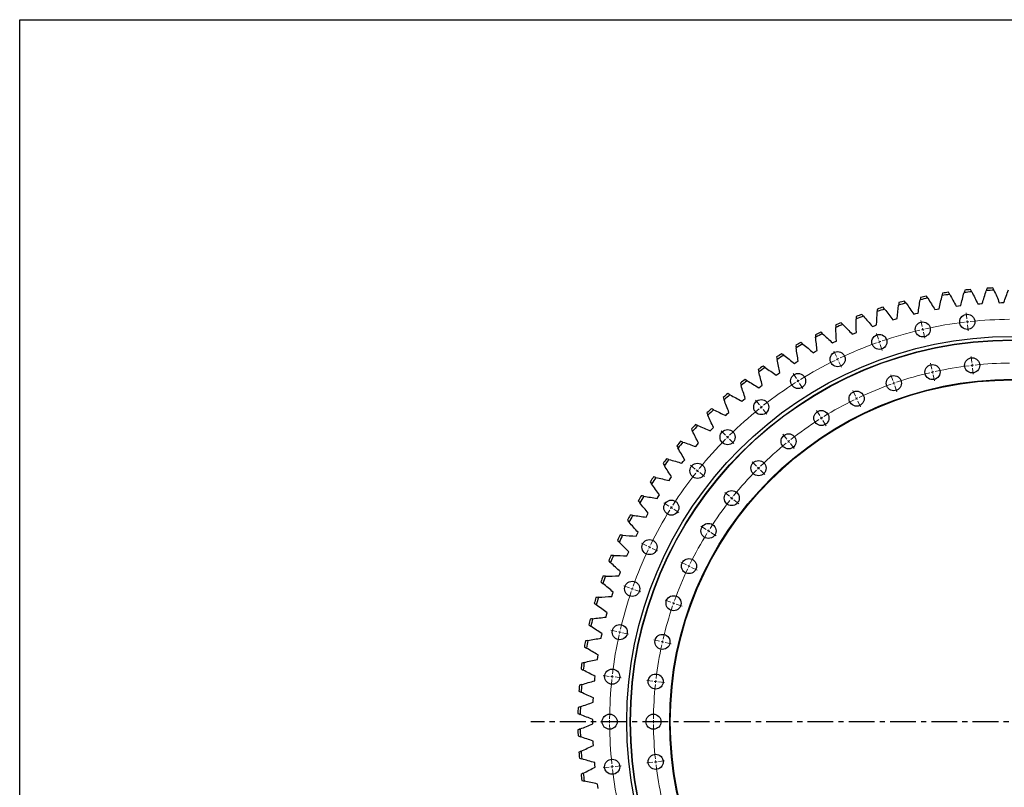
# Model space of a CAD drawing. Header units: millimetres. Extents: x -229 to 6561, y 5389 to 10576.
# Tile 4 of 14: x -229 to 1468, y 9252 to 10576. Entities that reach past the tile are written whole.
import ezdxf

# ---------------------------------------------------------------- set-up
doc = ezdxf.new("R2010")
doc.units = ezdxf.units.MM
doc.header["$LTSCALE"] = 20
doc.linetypes.add('CENTER', pattern=[10.16, 6.35, -1.27, 1.27, -1.27])

msp = doc.modelspace()

# ---------------------------------------------------------------- linework, layer by layer
at = {"color": 7, "linetype": 'Continuous', "lineweight": 25}
for p, q in [((1384.9, 10082.3), (1388.7, 10082.8)), ((1388.7, 10082.8), (1392.6, 10083.3)), ((1421.9, 10086.3), (1425.8, 10086.6)), ((1425.8, 10086.6), (1429.6, 10086.9)), ((1459.1, 10088.4), (1463, 10088.5)), ((1463, 10088.5), (1466.8, 10088.6)), ((1311.8, 10068.5), (1315.5, 10069.5)), ((1315.5, 10069.5), (1319.3, 10070.3)), ((1348.2, 10076.4), (1351.9, 10077.1)), ((1351.9, 10077.1), (1355.7, 10077.7)), ((1240.4, 10047.4), (1244, 10048.6)), ((1244, 10048.6), (1247.7, 10049.9)), ((1275.8, 10058.9), (1279.5, 10060)), ((1279.5, 10060), (1283.2, 10061)), ((1205.6, 10034), (1209.2, 10035.5)), ((1209.2, 10035.5), (1212.8, 10036.9)), ((1171.6, 10018.9), (1175.1, 10020.6)), ((1175.1, 10020.6), (1178.6, 10022.2)), ((1138.4, 10002.1), (1141.7, 10004)), ((1141.7, 10004), (1145.2, 10005.7)), ((1106, 9983.6), (1109.3, 9985.6)), ((1109.3, 9985.6), (1112.7, 9987.6)), ((1074.7, 9963.5), (1077.9, 9965.6)), ((1077.9, 9965.6), (1081.1, 9967.8)), ((1044.5, 9941.7), (1047.6, 9944)), ((1047.6, 9944), (1050.7, 9946.3)), ((1015.4, 9918.5), (1018.4, 9920.9)), ((1018.4, 9920.9), (1021.3, 9923.4)), ((987.6, 9893.7), (990.4, 9896.4)), ((990.4, 9896.4), (993.2, 9899)), ((961.1, 9867.6), (963.7, 9870.4)), ((963.7, 9870.4), (966.4, 9873.1)), ((935.9, 9840.1), (938.4, 9843)), ((938.4, 9843), (941, 9845.9)), ((912.2, 9811.4), (914.6, 9814.4)), ((914.6, 9814.4), (917, 9817.4)), ((890, 9781.5), (892.2, 9784.7)), ((892.2, 9784.7), (894.5, 9787.8)), ((871.4, 9753.8), (873.5, 9757)), ((869.4, 9750.5), (871.4, 9753.8)), ((852.3, 9721.8), (854.2, 9725.2)), ((850.4, 9718.5), (852.3, 9721.8)), ((833.1, 9685.5), (834.8, 9689)), ((834.8, 9689), (836.5, 9692.4)), ((817.5, 9651.7), (819, 9655.2)), ((819, 9655.2), (820.6, 9658.8)), ((803.6, 9617.1), (805, 9620.8)), ((805, 9620.8), (806.3, 9624.3)), ((792.7, 9585.6), (793.9, 9589.2)), ((791.6, 9581.9), (792.7, 9585.6)), ((782.3, 9549.8), (783.3, 9553.5)), ((781.4, 9546.1), (782.3, 9549.8)), ((773, 9509.8), (773.8, 9513.6)), ((773.8, 9513.6), (774.6, 9517.4)), ((766.5, 9473.1), (767.1, 9477)), ((767.1, 9477), (767.7, 9480.8)), ((761.9, 9436.2), (762.3, 9440)), ((762.3, 9440), (762.7, 9443.9)), ((759.3, 9399.1), (759.4, 9402.9)), ((759.4, 9402.9), (759.7, 9406.7)), ((758.5, 9365.7), (758.5, 9369.5)), ((758.5, 9361.8), (758.5, 9365.7)), ((759.4, 9328.5), (759.3, 9332.3)), ((759.7, 9324.6), (759.4, 9328.5)), ((762.3, 9291.3), (761.9, 9295.2)), ((762.7, 9287.5), (762.3, 9291.3)), ((767.1, 9254.4), (766.5, 9258.2)), ((767.7, 9250.6), (767.1, 9254.4))]:
    msp.add_line(p, q, dxfattribs=at)
at = {"color": 0, "linetype": 'Continuous', "lineweight": 18}
for p, q in [((1403.3, 10060.3), (1402.2, 10070.7)), ((1326, 10047.1), (1323.7, 10057.4)), ((1327.2, 10042.3), (1326.6, 10044.7)), ((1403.9, 10055.3), (1403.6, 10057.8)), ((1403.9, 10055.3), (1404.2, 10052.8)), ((1404.4, 10050.3), (1405.6, 10039.9)), ((1250.7, 10025.4), (1247.3, 10035.4)), ((1327.2, 10042.3), (1327.7, 10039.8)), ((1328.3, 10037.4), (1330.6, 10027.2)), ((1252.4, 10020.7), (1251.6, 10023.1)), ((1252.4, 10020.7), (1253.2, 10018.4)), ((1254, 10016), (1257.5, 10006.1)), ((1178.3, 9995.5), (1173.7, 10004.9)), ((1411.8, 9985.3), (1410.6, 9995.7)), ((1180.5, 9990.9), (1179.4, 9993.2)), ((1180.5, 9990.9), (1181.6, 9988.7)), ((1182.6, 9986.4), (1187.2, 9977)), ((1342.8, 9973.5), (1340.5, 9983.8)), ((1412.3, 9980.3), (1412.1, 9982.8)), ((1412.3, 9980.3), (1412.6, 9977.8)), ((1109.7, 9957.5), (1104.1, 9966.4)), ((1275.7, 9954.2), (1272.2, 9964.1)), ((1344, 9968.7), (1343.4, 9971.1)), ((1344, 9968.7), (1344.5, 9966.2)), ((1345.1, 9963.8), (1347.4, 9953.6)), ((1412.9, 9975.3), (1414.1, 9964.9)), ((1112.4, 9953.3), (1111, 9955.4)), ((1112.4, 9953.3), (1113.7, 9951.2)), ((1115, 9949.1), (1120.6, 9940.2)), ((1277.3, 9949.5), (1276.5, 9951.8)), ((1277.3, 9949.5), (1278.1, 9947.1)), ((1279, 9944.7), (1282.4, 9934.8)), ((1211.1, 9927.4), (1206.5, 9936.9)), ((1045.8, 9912.2), (1039.2, 9920.4)), ((1048.9, 9908.3), (1047.3, 9910.2)), ((1213.2, 9922.9), (1212.1, 9925.2)), ((1213.2, 9922.9), (1214.3, 9920.7)), ((1215.4, 9918.4), (1220, 9909)), ((1048.9, 9908.3), (1050.4, 9906.3)), ((1052, 9904.4), (1058.6, 9896.1)), ((1149.9, 9893.6), (1144.3, 9902.5)), ((1152.5, 9889.4), (1151.2, 9891.5)), ((1152.5, 9889.4), (1153.9, 9887.3)), ((1155.2, 9885.1), (1160.8, 9876.2)), ((987.3, 9859.9), (979.9, 9867.4)), ((990.9, 9856.4), (989.1, 9858.2)), ((1092.8, 9853.1), (1086.3, 9861.4)), ((990.9, 9856.4), (992.6, 9854.6)), ((994.4, 9852.9), (1001.8, 9845.4)), ((1096, 9849.2), (1094.4, 9851.2)), ((1096, 9849.2), (1097.5, 9847.3)), ((1099.1, 9845.3), (1105.6, 9837.1)), ((935.1, 9801.5), (926.9, 9808)), ((1040.7, 9806.6), (1033.3, 9814)), ((939, 9798.4), (937, 9799.9)), ((939, 9798.4), (941, 9796.8)), ((942.9, 9795.3), (951.1, 9788.7)), ((1044.2, 9803), (1042.5, 9804.8)), ((1044.2, 9803), (1046, 9801.3)), ((1047.8, 9799.5), (1055.2, 9792.1)), ((994.1, 9754.4), (985.9, 9761)), ((889.7, 9737.6), (880.8, 9743.2)), ((998, 9751.3), (996.1, 9752.9)), ((998, 9751.3), (1000, 9749.7)), ((1001.9, 9748.2), (1010.1, 9741.6)), ((894, 9734.9), (891.8, 9736.2)), ((894, 9734.9), (896.1, 9733.6)), ((898.2, 9732.2), (907.1, 9726.7)), ((953.7, 9697.4), (944.8, 9703)), ((957.9, 9694.7), (955.8, 9696.1)), ((957.9, 9694.7), (960, 9693.4)), ((962.1, 9692.1), (971, 9686.5)), ((851.8, 9669), (842.4, 9673.5)), ((856.3, 9666.8), (854.1, 9667.9)), ((856.3, 9666.8), (858.6, 9665.7)), ((860.8, 9664.6), (870.3, 9660.1)), ((919.8, 9636.2), (910.4, 9640.8)), ((924.3, 9634), (922.1, 9635.1)), ((924.3, 9634), (926.6, 9632.9)), ((928.8, 9631.9), (938.3, 9627.3)), ((821.8, 9596.5), (811.9, 9600)), ((826.5, 9594.9), (824.2, 9595.7)), ((826.5, 9594.9), (828.9, 9594.1)), ((831.3, 9593.2), (841.2, 9589.8)), ((893.1, 9571.6), (883.2, 9575.1)), ((897.8, 9570), (895.4, 9570.8)), ((897.8, 9570), (900.2, 9569.1)), ((902.5, 9568.3), (912.4, 9564.8)), ((800.1, 9521.2), (789.9, 9523.6)), ((805, 9520.1), (802.6, 9520.7)), ((805, 9520.1), (807.4, 9519.5)), ((809.9, 9519), (820.1, 9516.7)), ((873.7, 9504.4), (863.5, 9506.8)), ((878.6, 9503.3), (876.2, 9503.9)), ((878.6, 9503.3), (881, 9502.7)), ((883.5, 9502.2), (893.7, 9499.9)), ((787, 9443.9), (776.6, 9445.1)), ((792, 9443.4), (789.5, 9443.7)), ((792, 9443.4), (794.4, 9443.1)), ((796.9, 9442.8), (807.4, 9441.6)), ((862, 9435.5), (851.6, 9436.7)), ((867, 9434.9), (864.5, 9435.2)), ((867, 9434.9), (869.5, 9434.6)), ((871.9, 9434.4), (882.4, 9433.2)), ((782.6, 9365.7), (772.1, 9365.7)), ((787.6, 9365.7), (785.1, 9365.7)), ((787.6, 9365.7), (790.1, 9365.7)), ((792.6, 9365.7), (803.1, 9365.7)), ((858.1, 9365.7), (847.6, 9365.7)), ((863.1, 9365.7), (860.6, 9365.7)), ((863.1, 9365.7), (865.6, 9365.7)), ((868.1, 9365.7), (878.6, 9365.7)), ((871.9, 9297), (882.4, 9298.2)), ((787, 9287.4), (776.6, 9286.2)), ((792, 9288), (789.5, 9287.7)), ((792, 9288), (794.4, 9288.3)), ((796.9, 9288.5), (807.4, 9289.7)), ((862, 9295.9), (851.6, 9294.7)), ((867, 9296.4), (864.5, 9296.1)), ((867, 9296.4), (869.5, 9296.7))]:
    msp.add_line(p, q, dxfattribs=at)
at = {"linetype": 'CENTER', "ltscale": 0.35}
msp.add_line((2311, 9365.7), (652.1, 9365.7), dxfattribs=at)
at = {"lineweight": 25}
msp.add_lwpolyline([(-229, 10576.5), (6561, 10576.5), (6561, 5389.5), (-229, 5389.5)], close=True, dxfattribs=at)
at = {"color": 7, "linetype": 'Continuous', "lineweight": 25}
for centre, radius in [((1403.9, 10055.3), 13), ((1327.2, 10042.3), 13), ((1481.6, 9365.7), 664.5), ((1252.4, 10020.7), 13), ((1481.6, 9365.7), 658.5), ((1481.6, 9365.7), 658), ((1180.5, 9990.9), 13), ((1344, 9968.7), 13), ((1412.3, 9980.3), 13), ((1112.4, 9953.3), 13), ((1277.3, 9949.5), 13), ((1481.6, 9365.7), 590.5), ((1481.6, 9365.7), 589.5), ((1213.2, 9922.9), 13), ((1048.9, 9908.3), 13), ((1152.5, 9889.4), 13), ((990.9, 9856.4), 13), ((1096, 9849.2), 13), ((939, 9798.4), 13), ((1044.2, 9803), 13), ((998, 9751.3), 13), ((894, 9734.9), 13), ((957.9, 9694.7), 13), ((856.3, 9666.8), 13), ((924.3, 9634), 13), ((826.5, 9594.9), 13), ((897.8, 9570), 13), ((805, 9520.1), 13), ((878.6, 9503.3), 13), ((792, 9443.4), 13), ((867, 9434.9), 13), ((787.6, 9365.7), 13), ((863.1, 9365.7), 13), ((792, 9288), 13), ((867, 9296.4), 13)]:
    msp.add_circle(centre, radius, dxfattribs=at)
for radius, start, end in [(748.8, 92.5584, 93.3433), (744.8, 101.2899, 102.3166), (748.8, 101.4108, 102.1957), (744.8, 98.3391, 99.3658), (748.8, 98.46, 99.2449), (744.8, 95.3883, 96.415), (748.8, 95.5092, 96.2941), (744.8, 92.4375, 93.4642), (748.8, 107.3125, 108.0974), (744.8, 104.2408, 105.2674), (748.8, 104.3616, 105.1466), (744.8, 110.1424, 111.1691), (748.8, 110.2633, 111.0482), (744.8, 107.1916, 108.2183), (748.8, 113.2141, 113.999), (744.8, 113.0932, 114.1199), (748.8, 116.1649, 116.9498), (744.8, 116.044, 117.0707), (748.8, 119.1157, 119.9007), (744.8, 118.9949, 120.0215), (748.8, 122.0665, 122.8515), (744.8, 121.9457, 122.9724), (748.8, 125.0174, 125.8023), (744.8, 124.8965, 125.9232), (748.8, 127.9682, 128.7531), (744.8, 127.8473, 128.874), (748.8, 130.919, 131.7039), (744.8, 130.7981, 131.8248), (748.8, 133.8698, 134.6548), (744.8, 133.749, 134.7756), (748.8, 136.8206, 137.6056), (744.8, 136.6998, 137.7265), (748.8, 139.7715, 140.5564), (744.8, 139.6506, 140.6773), (748.8, 142.7223, 143.5072), (744.8, 142.6014, 143.6281), (748.8, 145.6731, 146.458), (744.8, 145.5522, 146.5789), (748.8, 148.6239, 149.4089), (744.8, 148.5031, 149.5297), (748.8, 151.5747, 152.3597), (744.8, 151.4539, 152.4806), (748.8, 154.5256, 155.3105), (744.8, 154.4047, 155.4314), (748.8, 157.4764, 158.2613), (744.8, 157.3555, 158.3822), (748.8, 160.4272, 161.2121), (744.8, 160.3063, 161.333), (748.8, 163.378, 164.163), (744.8, 163.2572, 164.2838), (748.8, 166.3288, 167.1138), (744.8, 166.208, 167.2346), (748.8, 169.2797, 170.0646), (744.8, 169.1588, 170.1855), (744.8, 172.1096, 173.1363), (748.8, 172.2305, 173.0154), (748.8, 175.1813, 175.9662), (744.8, 175.0604, 176.0871), (748.8, 178.1321, 178.9171), (744.8, 178.0113, 179.0379), (748.8, 181.0829, 181.8679), (744.8, 180.9621, 181.9887), (744.8, 183.9129, 184.9396), (748.8, 184.0338, 184.8187), (748.8, 186.9846, 187.7695), (744.8, 186.8637, 187.8904)]:
    msp.add_arc((1481.6, 9365.7), radius, start, end, dxfattribs=at)
at = {"color": 0, "linetype": 'Continuous', "lineweight": 18}
for radius, start, end in [(694, 96.8414, 102.4443), (694, 96.4286, 96.635), (694, 96.2222, 96.4286), (694, 90.4128, 96.0158), (694, 103.2699, 108.8729), (694, 102.8571, 103.0635), (694, 102.6507, 102.8571), (694, 109.6985, 115.3015), (694, 109.2857, 109.4921), (694, 109.0793, 109.2857), (694, 116.1271, 121.7301), (694, 115.7143, 115.9207), (694, 115.5079, 115.7143), (618.5, 96.8918, 102.394), (618.5, 96.4286, 96.6602), (618.5, 96.197, 96.4286), (618.5, 90.4632, 95.9654), (618.5, 103.3203, 108.8225), (618.5, 102.8571, 103.0887), (618.5, 102.6256, 102.8571), (694, 122.5557, 128.1586), (694, 122.1429, 122.3493), (694, 121.9365, 122.1429), (618.5, 109.7489, 115.2511), (618.5, 109.2857, 109.5173), (618.5, 109.0541, 109.2857), (694, 128.365, 128.5714), (618.5, 116.1775, 121.6797), (618.5, 115.7143, 115.9459), (618.5, 115.4827, 115.7143), (694, 128.9842, 134.5872), (694, 128.5714, 128.7778), (618.5, 122.606, 128.1082), (618.5, 122.1429, 122.3744), (618.5, 121.9113, 122.1429), (694, 134.7936, 135), (694, 135.4128, 141.0158), (694, 135, 135.2064), (618.5, 129.0346, 134.5368), (618.5, 128.5714, 128.803), (618.5, 128.3398, 128.5714), (694, 141.8414, 147.4443), (694, 141.4286, 141.635), (694, 141.2222, 141.4286), (618.5, 135.4632, 140.9654), (618.5, 135, 135.2316), (618.5, 134.7684, 135), (618.5, 141.8918, 147.394), (618.5, 141.4286, 141.6602), (618.5, 141.197, 141.4286), (694, 148.2699, 153.8729), (694, 147.8571, 148.0635), (694, 147.6507, 147.8571), (618.5, 148.3203, 153.8225), (618.5, 147.8571, 148.0887), (618.5, 147.6256, 147.8571), (694, 154.6985, 160.3015), (694, 154.2857, 154.4921), (694, 154.0793, 154.2857), (618.5, 154.7489, 160.2511), (618.5, 154.2857, 154.5173), (618.5, 154.0541, 154.2857), (694, 161.1271, 166.7301), (694, 160.7143, 160.9207), (694, 160.5079, 160.7143), (618.5, 160.7143, 160.9459), (618.5, 160.4827, 160.7143), (618.5, 161.1775, 166.6797), (694, 167.1429, 167.3493), (694, 166.9365, 167.1429), (694, 167.5557, 173.1586), (618.5, 167.1429, 167.3744), (618.5, 166.9113, 167.1429), (618.5, 167.606, 173.1082), (694, 173.9842, 179.5872), (694, 173.5714, 173.7778), (694, 173.365, 173.5714), (618.5, 173.5714, 173.803), (618.5, 173.3398, 173.5714), (618.5, 174.0346, 179.5368), (694, 179.7936, 180), (618.5, 179.7684, 180), (694, 180, 180.2064), (694, 180.4128, 186.0158), (618.5, 180, 180.2316), (618.5, 180.4632, 185.9654), (618.5, 186.197, 186.4286), (694, 186.2222, 186.4286), (694, 186.4286, 186.635), (694, 186.8414, 192.4443), (618.5, 186.4286, 186.6602), (618.5, 186.8918, 192.394)]:
    msp.add_arc((1481.6, 9365.7), radius, start, end, dxfattribs=at)
at = {"color": 7, "linetype": 'Continuous', "lineweight": 25}
for points in [[(1437.9, 10113.2), (1437.5, 10111.8), (1437, 10110.5), (1436.6, 10109.1)], [(1449.9, 10109.8), (1449.3, 10111.1), (1448.8, 10112.4), (1448.2, 10113.7)], [(1323.4, 10097.6), (1323.2, 10096.2), (1322.9, 10094.7), (1322.7, 10093.3)], [(1335.8, 10096.1), (1335, 10097.3), (1334.2, 10098.5), (1333.4, 10099.7)], [(1335.8, 10096.1), (1340, 10089.5), (1344.1, 10083), (1348.2, 10076.4)], [(1355.7, 10077.7), (1357.2, 10085.4), (1358.8, 10093), (1360.4, 10100.5)], [(1361.3, 10104.7), (1361, 10103.3), (1360.7, 10101.9), (1360.4, 10100.5)], [(1373.6, 10102.6), (1372.9, 10103.8), (1372.1, 10105.1), (1371.4, 10106.3)], [(1373.6, 10102.6), (1377.4, 10095.9), (1381.2, 10089.1), (1384.9, 10082.3)], [(1392.6, 10083.3), (1394.4, 10090.8), (1396.4, 10098.3), (1398.4, 10105.8)], [(1399.5, 10110), (1399.1, 10108.6), (1398.7, 10107.2), (1398.4, 10105.8)], [(1411.6, 10107.2), (1411, 10108.5), (1410.4, 10109.7), (1409.7, 10111)], [(1411.6, 10107.2), (1415.2, 10100.3), (1418.6, 10093.3), (1421.9, 10086.3)], [(1429.6, 10086.9), (1431.9, 10094.3), (1434.2, 10101.7), (1436.6, 10109.1)], [(1449.9, 10109.8), (1453.1, 10102.7), (1456.1, 10095.6), (1459.1, 10088.4)], [(1466.8, 10088.6), (1469.4, 10095.9), (1472.1, 10103.2), (1474.9, 10110.4)], [(1261.5, 10077.2), (1260.6, 10078.3), (1259.7, 10079.4), (1258.8, 10080.6)], [(1283.2, 10061), (1283.9, 10068.7), (1284.6, 10076.5), (1285.5, 10084.2)], [(1285.9, 10088.5), (1285.8, 10087), (1285.6, 10085.6), (1285.5, 10084.2)], [(1298.4, 10087.6), (1297.5, 10088.8), (1296.7, 10089.9), (1295.9, 10091.1)], [(1298.4, 10087.6), (1302.9, 10081.3), (1307.4, 10074.9), (1311.8, 10068.5)], [(1319.3, 10070.3), (1320.3, 10078), (1321.5, 10085.7), (1322.7, 10093.3)], [(1212.7, 10064.5), (1212.6, 10063.1), (1212.6, 10061.6), (1212.6, 10060.2)], [(1225.1, 10064.9), (1224.2, 10066), (1223.2, 10067.1), (1222.3, 10068.1)], [(1225.1, 10064.9), (1230.3, 10059.1), (1235.4, 10053.3), (1240.4, 10047.4)], [(1247.7, 10049.9), (1247.9, 10057.6), (1248.3, 10065.4), (1248.7, 10073.1)], [(1249, 10077.4), (1248.9, 10076), (1248.8, 10074.6), (1248.7, 10073.1)], [(1261.5, 10077.2), (1266.3, 10071.1), (1271.1, 10065), (1275.8, 10058.9)], [(1177, 10049.7), (1177.1, 10048.3), (1177.2, 10046.9), (1177.2, 10045.4)], [(1178.6, 10022.2), (1178, 10029.9), (1177.6, 10037.7), (1177.2, 10045.4)], [(1189.5, 10050.8), (1188.5, 10051.8), (1187.4, 10052.8), (1186.4, 10053.9)], [(1189.5, 10050.8), (1194.9, 10045.3), (1200.3, 10039.7), (1205.6, 10034)], [(1212.8, 10036.9), (1212.6, 10044.7), (1212.6, 10052.5), (1212.6, 10060.2)], [(1142.2, 10033.2), (1142.4, 10031.7), (1142.5, 10030.3), (1142.6, 10028.9)], [(1145.2, 10005.7), (1144.2, 10013.4), (1143.4, 10021.2), (1142.6, 10028.9)], [(1154.6, 10034.8), (1153.5, 10035.8), (1152.5, 10036.8), (1151.4, 10037.7)], [(1154.6, 10034.8), (1160.3, 10029.6), (1166, 10024.3), (1171.6, 10018.9)], [(1108.3, 10014.8), (1108.5, 10013.4), (1108.7, 10012), (1108.9, 10010.6)], [(1112.7, 9987.6), (1111.3, 9995.2), (1110.1, 10002.9), (1108.9, 10010.6)], [(1120.6, 10017.1), (1119.5, 10018), (1118.4, 10018.9), (1117.2, 10019.9)], [(1120.6, 10017.1), (1126.5, 10012.2), (1132.5, 10007.2), (1138.4, 10002.1)], [(1075.4, 9994.7), (1075.7, 9993.3), (1076, 9991.9), (1076.2, 9990.5)], [(1087.5, 9997.7), (1086.4, 9998.5), (1085.2, 9999.4), (1084, 10000.2)], [(1087.5, 9997.7), (1093.7, 9993), (1099.9, 9988.4), (1106, 9983.6)], [(1055.5, 9976.6), (1054.3, 9977.3), (1053.1, 9978.1), (1051.9, 9978.9)], [(1055.5, 9976.6), (1062, 9972.2), (1068.4, 9967.9), (1074.7, 9963.5)], [(1081.1, 9967.8), (1079.4, 9975.3), (1077.8, 9982.9), (1076.2, 9990.5)], [(1043.5, 9973), (1043.9, 9971.6), (1044.3, 9970.2), (1044.6, 9968.8)], [(1050.7, 9946.3), (1048.6, 9953.8), (1046.6, 9961.3), (1044.6, 9968.8)], [(1012.9, 9949.6), (1013.3, 9948.3), (1013.7, 9946.9), (1014.1, 9945.5)], [(1021.3, 9923.4), (1018.9, 9930.7), (1016.5, 9938.1), (1014.1, 9945.5)], [(1024.6, 9953.8), (1023.4, 9954.5), (1022.1, 9955.3), (1020.9, 9956)], [(1024.6, 9953.8), (1031.3, 9949.8), (1037.9, 9945.8), (1044.5, 9941.7)], [(994.9, 9929.5), (993.7, 9930.2), (992.4, 9930.8), (991.1, 9931.5)], [(994.9, 9929.5), (1001.8, 9925.9), (1008.6, 9922.2), (1015.4, 9918.5)], [(983.4, 9924.7), (983.9, 9923.4), (984.4, 9922), (984.9, 9920.7)], [(993.2, 9899), (990.4, 9906.2), (987.6, 9913.4), (984.9, 9920.7)], [(955.3, 9898.3), (955.9, 9897), (956.4, 9895.7), (957, 9894.4)], [(966.4, 9873.1), (963.2, 9880.2), (960.1, 9887.3), (957, 9894.4)], [(966.6, 9903.7), (965.3, 9904.3), (964, 9904.9), (962.7, 9905.5)], [(966.6, 9903.7), (973.6, 9900.4), (980.6, 9897.1), (987.6, 9893.7)], [(939.5, 9876.5), (938.2, 9877), (936.9, 9877.5), (935.6, 9878.1)], [(939.5, 9876.5), (946.8, 9873.6), (953.9, 9870.6), (961.1, 9867.6)], [(928.6, 9870.5), (929.2, 9869.3), (929.8, 9868), (930.5, 9866.7)], [(941, 9845.9), (937.4, 9852.8), (933.9, 9859.7), (930.5, 9866.7)], [(903.3, 9841.4), (904, 9840.1), (904.7, 9838.9), (905.4, 9837.6)], [(914, 9847.9), (912.6, 9848.4), (911.3, 9848.8), (909.9, 9849.3)], [(914, 9847.9), (921.3, 9845.4), (928.6, 9842.8), (935.9, 9840.1)], [(917, 9817.4), (913.1, 9824.1), (909.2, 9830.9), (905.4, 9837.6)], [(879.6, 9811), (880.4, 9809.8), (881.1, 9808.6), (881.9, 9807.4)], [(894.5, 9787.8), (890.2, 9794.3), (886, 9800.8), (881.9, 9807.4)], [(889.9, 9818), (888.5, 9818.4), (887.1, 9818.8), (885.8, 9819.2)], [(889.9, 9818), (897.4, 9815.9), (904.8, 9813.7), (912.2, 9811.4)], [(857.5, 9779.4), (858.3, 9778.2), (859.1, 9777.1), (859.9, 9775.9)], [(873.5, 9757), (868.9, 9763.3), (864.4, 9769.6), (859.9, 9775.9)], [(867.4, 9787), (866, 9787.3), (864.6, 9787.6), (863.2, 9787.9)], [(867.4, 9787), (875, 9785.2), (882.5, 9783.4), (890, 9781.5)], [(837, 9746.7), (837.9, 9745.6), (838.8, 9744.5), (839.7, 9743.4)], [(854.2, 9725.2), (849.3, 9731.2), (844.4, 9737.2), (839.7, 9743.4)], [(846.5, 9754.8), (845.1, 9755), (843.7, 9755.3), (842.3, 9755.5)], [(846.5, 9754.8), (854.2, 9753.4), (861.8, 9752), (869.4, 9750.5)], [(827.3, 9721.6), (825.9, 9721.8), (824.5, 9721.9), (823.1, 9722.1)], [(818.2, 9713.1), (819.2, 9712), (820.1, 9710.9), (821.1, 9709.8)], [(836.5, 9692.4), (831.3, 9698.2), (826.2, 9704), (821.1, 9709.8)], [(827.3, 9721.6), (835, 9720.6), (842.7, 9719.6), (850.4, 9718.5)], [(801.2, 9678.4), (802.2, 9677.4), (803.2, 9676.4), (804.2, 9675.4)], [(820.6, 9658.8), (815.1, 9664.2), (809.6, 9669.8), (804.2, 9675.4)], [(809.9, 9687.4), (808.4, 9687.5), (807, 9687.6), (805.6, 9687.7)], [(809.9, 9687.4), (817.6, 9686.9), (825.4, 9686.2), (833.1, 9685.5)], [(786, 9643), (787.1, 9642), (788.1, 9641), (789.2, 9640.1)], [(806.3, 9624.3), (800.6, 9629.5), (794.8, 9634.8), (789.2, 9640.1)], [(794.2, 9652.4), (792.8, 9652.5), (791.3, 9652.5), (789.9, 9652.5)], [(794.2, 9652.4), (802, 9652.3), (809.7, 9652), (817.5, 9651.7)], [(772.7, 9606.8), (773.8, 9605.9), (774.9, 9605), (776, 9604.1)], [(793.9, 9589.2), (787.9, 9594.1), (781.9, 9599.1), (776, 9604.1)], [(780.4, 9616.7), (778.9, 9616.6), (777.5, 9616.6), (776.1, 9616.5)], [(780.4, 9616.7), (788.1, 9616.9), (795.9, 9617.1), (803.6, 9617.1)], [(761.2, 9570), (762.4, 9569.2), (763.5, 9568.3), (764.6, 9567.4)], [(768.4, 9580.2), (766.9, 9580.1), (765.5, 9580), (764.1, 9579.9)], [(768.4, 9580.2), (776.1, 9580.9), (783.8, 9581.4), (791.6, 9581.9)], [(783.3, 9553.5), (777.1, 9558.1), (770.8, 9562.7), (764.6, 9567.4)], [(758.3, 9543.2), (756.8, 9543), (755.4, 9542.8), (754, 9542.7)], [(758.3, 9543.2), (766, 9544.3), (773.7, 9545.2), (781.4, 9546.1)], [(751.6, 9532.7), (752.8, 9531.9), (754, 9531.1), (755.2, 9530.2)], [(774.6, 9517.4), (768.1, 9521.6), (761.6, 9525.9), (755.2, 9530.2)], [(750.1, 9505.8), (748.7, 9505.5), (747.3, 9505.2), (745.9, 9505)], [(750.1, 9505.8), (757.7, 9507.2), (765.4, 9508.5), (773, 9509.8)], [(744, 9494.9), (745.2, 9494.1), (746.5, 9493.4), (747.7, 9492.6)], [(767.7, 9480.8), (761, 9484.6), (754.3, 9488.6), (747.7, 9492.6)], [(743.8, 9467.9), (742.4, 9467.6), (741.1, 9467.2), (739.7, 9466.9)], [(743.8, 9467.9), (751.4, 9469.7), (758.9, 9471.5), (766.5, 9473.1)], [(738.3, 9456.7), (739.6, 9456), (740.9, 9455.4), (742.1, 9454.7)], [(762.7, 9443.9), (755.8, 9447.4), (749, 9451), (742.1, 9454.7)], [(739.6, 9429.8), (747, 9432), (754.5, 9434.1), (761.9, 9436.2)], [(734.6, 9418.3), (735.9, 9417.7), (737.2, 9417.1), (738.5, 9416.5)], [(739.6, 9429.8), (738.2, 9429.4), (736.8, 9429), (735.4, 9428.6)], [(759.7, 9406.7), (752.6, 9409.9), (745.5, 9413.2), (738.5, 9416.5)], [(737.2, 9391.5), (735.9, 9391), (734.5, 9390.6), (733.2, 9390.1)], [(737.2, 9391.5), (744.6, 9394.1), (751.9, 9396.6), (759.3, 9399.1)], [(732.9, 9379.8), (734.2, 9379.3), (735.6, 9378.7), (736.9, 9378.2)], [(758.5, 9369.5), (751.3, 9372.3), (744.1, 9375.2), (736.9, 9378.2)], [(736.9, 9353.2), (735.6, 9352.6), (734.2, 9352.1), (732.9, 9351.5)], [(736.9, 9353.2), (744.1, 9356.1), (751.3, 9359), (758.5, 9361.8)], [(733.2, 9341.3), (734.5, 9340.8), (735.9, 9340.3), (737.2, 9339.8)], [(759.3, 9332.3), (751.9, 9334.7), (744.6, 9337.2), (737.2, 9339.8)], [(738.5, 9314.9), (737.2, 9314.2), (735.9, 9313.6), (734.6, 9313)], [(738.5, 9314.9), (745.5, 9318.2), (752.6, 9321.4), (759.7, 9324.6)], [(735.4, 9302.8), (736.8, 9302.4), (738.2, 9302), (739.6, 9301.5)], [(761.9, 9295.2), (754.5, 9297.2), (747, 9299.3), (739.6, 9301.5)], [(742.1, 9276.7), (749, 9280.3), (755.8, 9284), (762.7, 9287.5)], [(742.1, 9276.7), (740.9, 9276), (739.6, 9275.3), (738.3, 9274.6)], [(739.7, 9264.4), (741.1, 9264.1), (742.4, 9263.8), (743.8, 9263.4)], [(766.5, 9258.2), (758.9, 9259.9), (751.4, 9261.6), (743.8, 9263.4)]]:
    msp.add_open_spline(points, degree=3, dxfattribs=at)

doc.saveas('drawing.dxf')
